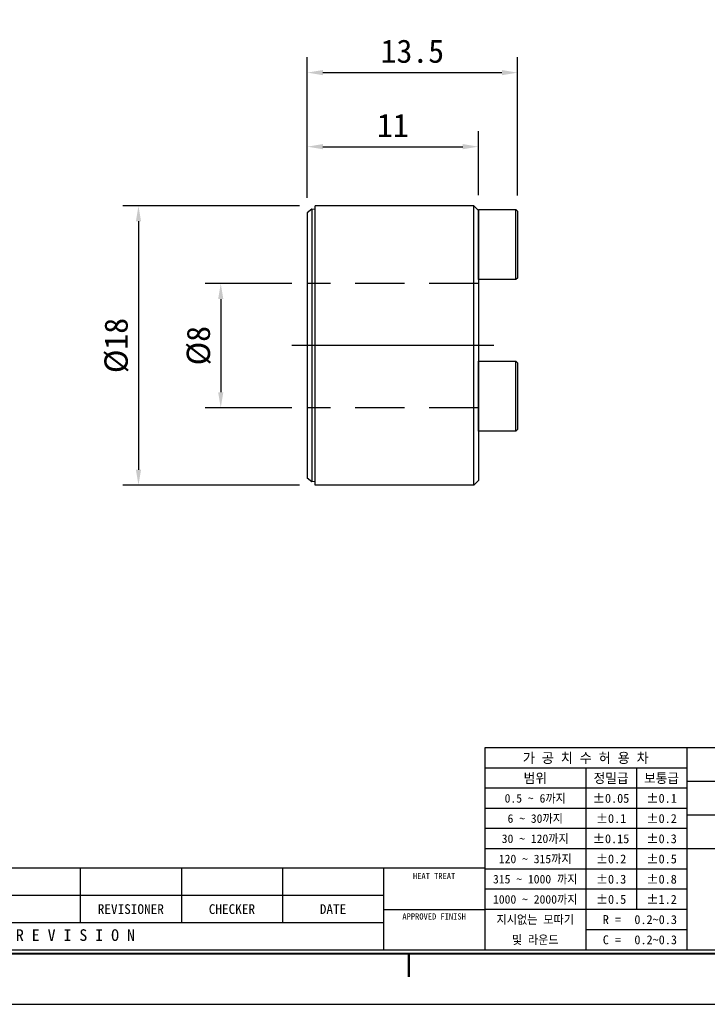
# Model space of a CAD drawing. Header units: millimetres. Extents: x 6809 to 6957, y -762 to -657.
# Tile 2 of 3: x 6859 to 6903, y -762 to -699. Entities that reach past the tile are written whole.
import ezdxf
from ezdxf.enums import TextEntityAlignment as Align

# ---------------------------------------------------------------- set-up
doc = ezdxf.new("R2010")
doc.units = ezdxf.units.MM
doc.header["$LTSCALE"] = 5
doc.linetypes.add('CENTER2', pattern=[28.575000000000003, 19.05, -3.175, 3.175, -3.175])
doc.linetypes.add('HIDDEN2', pattern=[4.762499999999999, 3.175, -1.5875])
for name, color, linetype in [('가는실선', 1, 'Continuous'), ('숨은선', 2, 'HIDDEN2'), ('외형선', 3, 'Continuous'), ('중심선', 1, 'CENTER2')]:
    doc.layers.add(name, color=color, linetype=linetype)
doc.styles.add('H', font='txt')
doc.dimstyles.new('1', dxfattribs={"dimtxt": 2, "dimasz": 1.5, "dimexe": 1, "dimexo": 1, "dimgap": 0.6, "dimtad": 1, "dimdec": 3, "dimdsep": 46, "dimtxsty": 'H', "dimcen": 2.5, "dimclrd": 1, "dimclre": 1, "dimclrt": 3, "dimazin": 2, "dimtfac": 1, "dimtdec": 3, "dimtmove": 0, "dimatfit": 3, "dimfxl": 1, "dimtzin": 0, "dimarcsym": 0})

# ---------------------------------------------------------------- blocks, each defined once
blk = doc.blocks.new('A4도각')
at = {"layer": '가는실선'}
for p, q in [((186, 33), (186, 7)), ((186, 30.39999999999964), (160, 30.39999999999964)), ((173, 30.39999999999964), (173, 7)), ((179.5, 30.39999999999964), (179.5, 12.19999999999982)), ((231, 28.66666666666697), (186, 28.66666666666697)), ((186, 27.80000000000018), (160, 27.80000000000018)), ((186, 25.19999999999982), (160, 25.19999999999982)), ((231, 24.33333333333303), (186, 24.33333333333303)), ((186, 22.60000000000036), (160, 22.60000000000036)), ((186, 20), (160, 20)), ((290, 20), (186, 20)), ((108, 17.5), (108, 10.5)), ((121, 17.5), (121, 10.5)), ((134, 17.5), (134, 10.5)), ((186, 17.39999999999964), (160, 17.39999999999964)), ((147, 14), (62, 14)), ((186, 14.80000000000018), (160, 14.80000000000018)), ((147, 12.19999999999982), (160, 12.19999999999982)), ((186, 12.19999999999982), (160, 12.19999999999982)), ((186, 9.600000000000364), (173, 9.600000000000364))]:
    blk.add_line(p, q, dxfattribs=at)
at = {"layer": '외형선'}
for p, q in [((290, 33), (160, 33)), ((160, 33), (160, 7)), ((160, 17.5), (62, 17.5)), ((147, 17.5), (147, 7)), ((147, 10.5), (62, 10.5))]:
    blk.add_line(p, q, dxfattribs=at)
at = {"layer": '외형선', "color": 0}
blk.add_lwpolyline([(297, 210), (0, 210), (0, 0), (297, 0)], close=True, dxfattribs=at)
at = {"layer": '외형선', "const_width": 0.25}
blk.add_lwpolyline([(290.5, 6.5), (290.5, 203.5), (10, 203.5), (10, 6.5)], close=True, dxfattribs=at)
at = {"layer": '외형선'}
blk.add_lwpolyline([(290, 7), (290, 203), (10.5, 203), (10.5, 7)], close=True, dxfattribs=at)
at = {"layer": '외형선', "const_width": 0.3}
blk.add_lwpolyline([(150.25, 6.5), (150.25, 3.5)], dxfattribs=at)
at = {"color": 3}
for s, height, p in [('가 공 치 수 허 용 차', 1.3, (173, 31.69999999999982)), ('범위', 1.25, (166.5, 29.10000000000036)), ('정밀급', 1.25, (176.25, 29.10000000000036)), ('보통급', 1.25, (182.75, 29.10000000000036)), ('0.5 ~ 6까지', 1.1, (166.5, 26.5)), ('%%P0.05', 1.15, (176.25, 26.5)), ('%%P0.1', 1.15, (182.75, 26.5)), ('6 ~ 30까지', 1.1, (166.5, 23.89999999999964)), ('%%P0.1', 1.15, (176.25, 23.89999999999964)), ('%%P0.2', 1.15, (182.75, 23.89999999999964)), ('30 ~ 120까지', 1.1, (166.5, 21.30000000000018)), ('%%P0.15', 1.15, (176.25, 21.30000000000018)), ('%%P0.3', 1.15, (182.75, 21.30000000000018)), ('120 ~ 315까지', 1.1, (166.5, 18.69999999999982)), ('%%P0.2', 1.15, (176.25, 18.69999999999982)), ('%%P0.5', 1.15, (182.75, 18.69999999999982)), ('HEAT TREAT', 0.8, (153.5, 16.5)), ('315 ~ 1000 까지', 1.1, (166.5, 16.10000000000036)), ('%%P0.3', 1.15, (176.25, 16.10000000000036)), ('%%P0.8', 1.15, (182.75, 16.10000000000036)), ('1000 ~ 2000까지', 1.1, (166.5, 13.5)), ('%%P0.5', 1.15, (176.25, 13.5)), ('%%P1.2', 1.15, (182.75, 13.5)), ('REVISIONER', 1.25, (114.5, 12.25)), ('CHECKER', 1.25, (127.5, 12.25)), ('DATE', 1.25, (140.5, 12.25)), ('APPROVED FINISH', 0.8, (153.5, 11.30000000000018)), ('지시없는 모따기', 1.1, (166.5, 10.89999999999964)), ('R = ', 1.15, (176.75, 10.89999999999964)), ('R E V I S I O N', 1.5, (107.3763194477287, 8.901732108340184)), ('및 라운드', 1.1, (166.5, 8.300000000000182)), ('C = ', 1.15, (176.75, 8.300000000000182))]:
    blk.add_text(s, height=height, dxfattribs=at).set_placement(p, align=Align.MIDDLE_CENTER)
for tag, height, p in [('REASONOFREVISIONS', 1.25, (88.5, 15.75)), ('REVISIONER', 1.25, (114.5, 15.75)), ('CHECKER', 1.25, (127.5, 15.75)), ('REVISIONDATE', 1.25, (140.5, 15.75)), ('HEATTREAT', 0.8, (153.5, 14)), ('SCALE', 1.5, (257.25, 10.25)), ('DATE', 1.5, (281.75, 10.25)), ('APRROVEDFINISH', 0.8, (153.5, 8.800000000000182))]:
    blk.add_attdef(tag, text='', height=height, dxfattribs=at).set_placement(p, align=Align.MIDDLE_CENTER)
for tag, p in [('필렛', (179.25, 10.89999999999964)), ('모따기', (179.25, 8.300000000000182))]:
    blk.add_attdef(tag, text='', height=1.15, dxfattribs=at).set_placement(p, align=Align.MIDDLE_LEFT)
at = {"layer": '외형선'}
for tag, height, p in [('APPROVED', 1.5, (219.75, 30.83333333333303)), ('도면타이틀', 5, (265.5, 26.5)), ('CHECKED', 1.5, (219.75, 26.5)), ('DRAWED', 1.5, (219.75, 22.16666666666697)), ('도면번호', 2.5, (270.25, 16.75)), ('도면SIZE', 2, (237.7612911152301, 11.44390227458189))]:
    blk.add_attdef(tag, text='', height=height, dxfattribs=at).set_placement(p, align=Align.MIDDLE_CENTER)
blk = doc.blocks.new('*D6')
at = {"layer": 'Defpoints', "color": 0}
for p in [(6877.44446979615, -716.0077973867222), (6871.879877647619, -724.0077973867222), (6877.44446979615, -724.0077973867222)]:
    blk.add_point(p, dxfattribs=at)
at = {"layer": '외형선', "color": 1, "lineweight": -2}
for p, q in [((6876.44446979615, -716.0077973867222), (6870.879877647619, -716.0077973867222)), ((6871.879877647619, -717.0077973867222), (6871.879877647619, -723.0077973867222)), ((6876.44446979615, -724.0077973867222), (6870.879877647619, -724.0077973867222))]:
    blk.add_line(p, q, dxfattribs=at)
at = {"layer": '외형선', "color": 1}
for points in [[(6872.046544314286, -717.0077973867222), (6871.713210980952, -717.0077973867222), (6871.879877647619, -716.0077973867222)], [(6871.713210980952, -723.0077973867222), (6872.046544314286, -723.0077973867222), (6871.879877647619, -724.0077973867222)]]:
    blk.add_solid(points, dxfattribs=at)
at = {"layer": '외형선', "color": 3, "insert": (6870.47295354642, -720.0077973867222), "char_height": 1.5, "attachment_point": 5, "rotation": 90, "style": 'H'}
blk.add_mtext('%%C8', dxfattribs=at)
blk = doc.blocks.new('*D7')
at = {"layer": 'Defpoints', "color": 0}
for p in [(6890.953138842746, -702.4450455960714), (6877.44446979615, -711.5077973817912), (6890.953138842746, -711.3577974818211)]:
    blk.add_point(p, dxfattribs=at)
at = {"layer": '외형선', "color": 1, "lineweight": -2}
for p, q in [((6877.44446979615, -710.5077973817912), (6877.44446979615, -701.4450455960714)), ((6890.953138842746, -710.3577974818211), (6890.953138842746, -701.4450455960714)), ((6878.44446979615, -702.4450455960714), (6889.953138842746, -702.4450455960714))]:
    blk.add_line(p, q, dxfattribs=at)
at = {"layer": '외형선', "color": 1}
for points in [[(6878.44446979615, -702.2783789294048), (6878.44446979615, -702.611712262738), (6877.44446979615, -702.4450455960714)], [(6889.953138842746, -702.611712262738), (6889.953138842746, -702.2783789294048), (6890.953138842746, -702.4450455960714)]]:
    blk.add_solid(points, dxfattribs=at)
at = {"layer": '외형선', "color": 3, "insert": (6884.198804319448, -701.0740735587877), "char_height": 1.5, "attachment_point": 5, "style": 'H'}
blk.add_mtext('13.5', dxfattribs=at)
blk = doc.blocks.new('*D8')
at = {"layer": 'Defpoints', "color": 0}
for p in [(6888.44272347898, -707.207993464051), (6877.44446979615, -711.5077973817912), (6888.44272347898, -711.3306189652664)]:
    blk.add_point(p, dxfattribs=at)
at = {"layer": '외형선', "color": 1, "lineweight": -2}
for p, q in [((6877.44446979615, -710.5077973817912), (6877.44446979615, -706.207993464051)), ((6888.44272347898, -710.3306189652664), (6888.44272347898, -706.207993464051)), ((6878.44446979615, -707.207993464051), (6887.44272347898, -707.207993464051))]:
    blk.add_line(p, q, dxfattribs=at)
at = {"layer": '외형선', "color": 1}
for points in [[(6878.44446979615, -707.0413267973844), (6878.44446979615, -707.3746601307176), (6877.44446979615, -707.207993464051)], [(6887.44272347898, -707.3746601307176), (6887.44272347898, -707.0413267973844), (6888.44272347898, -707.207993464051)]]:
    blk.add_solid(points, dxfattribs=at)
at = {"layer": '외형선', "color": 3, "insert": (6882.943596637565, -705.8370214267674), "char_height": 1.5, "attachment_point": 5, "style": 'H'}
blk.add_mtext('11', dxfattribs=at)
blk = doc.blocks.new('*D10')
at = {"layer": 'Defpoints', "color": 0}
for p in [(6877.953138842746, -711.0077973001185), (6866.591007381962, -728.9877750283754), (6877.953138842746, -728.9877750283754)]:
    blk.add_point(p, dxfattribs=at)
at = {"layer": '외형선', "color": 1, "lineweight": -2}
for p, q in [((6876.953138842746, -711.0077973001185), (6865.591007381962, -711.0077973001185)), ((6866.591007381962, -712.0077973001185), (6866.591007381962, -727.9877750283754)), ((6876.953138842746, -728.9877750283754), (6865.591007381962, -728.9877750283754))]:
    blk.add_line(p, q, dxfattribs=at)
at = {"layer": '외형선', "color": 1}
for points in [[(6866.757674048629, -712.0077973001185), (6866.424340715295, -712.0077973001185), (6866.591007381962, -711.0077973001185)], [(6866.424340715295, -727.9877750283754), (6866.757674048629, -727.9877750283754), (6866.591007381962, -728.9877750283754)]]:
    blk.add_solid(points, dxfattribs=at)
at = {"layer": '외형선', "color": 3, "insert": (6865.183084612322, -719.9977861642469), "char_height": 1.5, "attachment_point": 5, "rotation": 90, "style": 'H'}
blk.add_mtext('%%C18', dxfattribs=at)

msp = doc.modelspace()

# ---------------------------------------------------------------- linework, layer by layer
at = {"layer": '숨은선', "ltscale": 0.2}
for p, q in [((6888.453138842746, -716.0077973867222), (6877.44446979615, -716.0077973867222)), ((6888.453138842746, -724.0077973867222), (6877.44446979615, -724.0077973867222))]:
    msp.add_line(p, q, dxfattribs=at)
at = {"layer": '외형선'}
for p, q in [((6877.739912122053, -711.2198917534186), (6877.44446979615, -711.4677973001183)), ((6877.953138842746, -711.2574893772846), (6877.739912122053, -711.2198917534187)), ((6877.739912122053, -711.2198917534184), (6877.739912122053, -728.775196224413)), ((6888.153138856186, -711.0077973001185), (6877.953138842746, -711.0077973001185)), ((6877.953138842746, -728.9877750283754), (6877.953138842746, -711.0077973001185)), ((6888.453138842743, -711.3077973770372), (6888.153138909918, -711.0077974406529)), ((6888.153138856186, -728.9877750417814), (6888.153138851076, -711.0077973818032)), ((6877.44446979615, -711.4677973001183), (6877.44446979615, -728.5266940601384)), ((6888.453138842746, -715.7577974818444), (6888.453138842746, -711.2577974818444)), ((6888.453138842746, -711.2577974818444), (6890.85313884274, -711.2577974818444)), ((6888.453138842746, -711.3077973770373), (6888.453138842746, -728.6870829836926)), ((6890.85313884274, -711.2577974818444), (6890.953138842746, -711.3577974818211)), ((6890.85313884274, -715.7577974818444), (6890.85313884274, -711.2577974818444)), ((6890.953138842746, -711.3577974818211), (6890.953138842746, -715.6577974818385)), ((6890.953138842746, -715.6577974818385), (6890.85313884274, -715.7577974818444)), ((6890.85313884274, -715.7577974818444), (6888.453138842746, -715.7577974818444)), ((6888.453138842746, -725.5077974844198), (6888.453138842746, -721.0077974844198)), ((6888.453138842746, -721.0077974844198), (6890.85313884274, -721.0077974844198)), ((6890.85313884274, -721.0077974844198), (6890.953138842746, -721.1077974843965)), ((6890.85313884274, -725.5077974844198), (6890.85313884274, -721.0077974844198)), ((6890.953138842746, -721.1077974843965), (6890.953138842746, -725.407797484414)), ((6890.85313884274, -725.5077974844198), (6888.453138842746, -725.5077974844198)), ((6890.953138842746, -725.407797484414), (6890.85313884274, -725.5077974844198)), ((6877.739912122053, -728.7751962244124), (6877.4444697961, -728.5267178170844)), ((6877.953138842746, -728.7375079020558), (6877.739912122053, -728.7751962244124)), ((6888.153138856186, -728.9877750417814), (6877.953138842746, -728.9877750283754))]:
    msp.add_line(p, q, dxfattribs=at)
at = {"layer": '외형선', "flags": 128}
msp.add_lwpolyline([(6888.453144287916, -728.6870666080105), (6888.286075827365, -728.8545380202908), (6888.153138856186, -728.9877750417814)], dxfattribs=at)
at = {"layer": '중심선'}
msp.add_line((6889.44272347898, -720.0077973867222), (6876.44446979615, -720.0077973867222), dxfattribs=at)

# ---------------------------------------------------------------- block references
ref = msp.add_blockref('A4도각', (6808.847678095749, -762.3745691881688), dxfattribs=dict(xscale=0.5, yscale=0.5, zscale=0.5))
ref.add_attrib('필렛', '0.2~0.3', dxfattribs={"color": 3, "height": 0.575}).set_placement((6898.472678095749, -756.924569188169), align=Align.MIDDLE_LEFT)
ref.add_attrib('모따기', '0.2~0.3', dxfattribs={"color": 3, "height": 0.575}).set_placement((6898.472678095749, -758.2245691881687), align=Align.MIDDLE_LEFT)

# ---------------------------------------------------------------- dimensions: what is measured, and where the dimension line sits
at = {"layer": '외형선'}
dim = msp.add_linear_dim(base=(6890.953138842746, -702.4450455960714), p1=(6877.44446979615, -711.5077973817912), p2=(6890.953138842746, -711.3577974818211), dimstyle='1', override={"dimtxt": 1.5, "dimasz": 1, "dimdec": 1}, dxfattribs=at)
dim.commit()
dim.dimension.update_dxf_attribs({"geometry": '*D7', "text_midpoint": (6884.198804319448, -701.0740735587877)})
dim = msp.add_linear_dim(base=(6888.44272347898, -707.207993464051), p1=(6877.44446979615, -711.5077973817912), p2=(6888.44272347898, -711.3306189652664), dimstyle='1', override={"dimtxt": 1.5, "dimasz": 1, "dimdec": 1}, dxfattribs=at)
dim.commit()
dim.dimension.update_dxf_attribs({"geometry": '*D8', "text_midpoint": (6882.943596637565, -707.207993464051), "dimtype": 160})
for base, p1, p2, picture, middle in [((6866.591007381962, -728.9877750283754), (6877.953138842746, -711.0077973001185), (6877.953138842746, -728.9877750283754), '*D10', (6865.183084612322, -719.9977861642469)), ((6871.879877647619, -724.0077973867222), (6877.44446979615, -716.0077973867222), (6877.44446979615, -724.0077973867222), '*D6', (6870.47295354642, -720.0077973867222))]:
    dim = msp.add_linear_dim(base=base, p1=p1, p2=p2, angle=90, text='%%C<>', dimstyle='1', override={"dimtxt": 1.5, "dimasz": 1, "dimdec": 1, "dimtxsty": 'H'}, dxfattribs=at)
    dim.commit()
    dim.dimension.update_dxf_attribs({"geometry": picture, "text_midpoint": middle})

doc.saveas('drawing.dxf')
